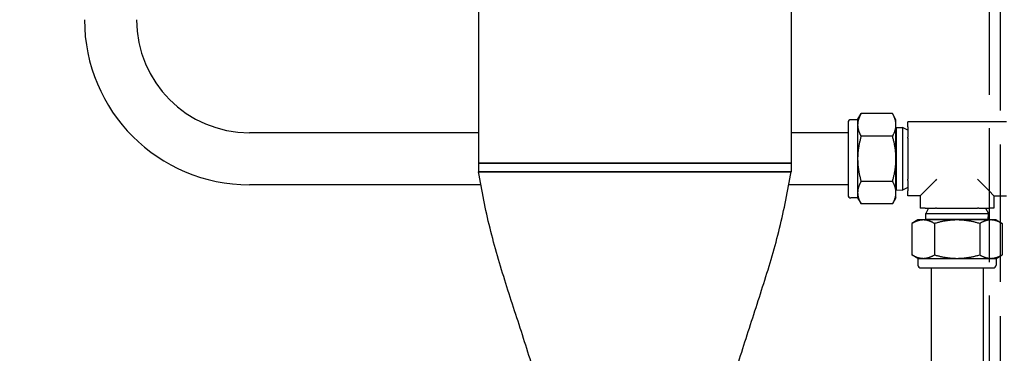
# Model space of a CAD drawing. Header units: inches. Extents: x 4 to 540, y 12 to 340.
# Tile 86 of 124: x 251.5 to 265.67, y 244.45 to 249.25. Entities that reach past the tile are written whole.
import ezdxf

# ---------------------------------------------------------------- set-up
doc = ezdxf.new("R2010")
doc.units = ezdxf.units.IN
doc.header["$LTSCALE"] = 16
doc.header["$MEASUREMENT"] = 0
doc.linetypes.add('DASHED', pattern=[0.2067, 0.1654, -0.0413])
doc.layers.get('0').update_dxf_attribs({"lineweight": 25})
doc.layers.add('HIDDEN', color=7, linetype='DASHED', lineweight=25)

msp = doc.modelspace()

# ---------------------------------------------------------------- linework, layer by layer
for p, q in [((258.104, 255.196), (258.104, 247.191)), ((262.604, 255.196), (262.604, 247.191)), ((263.563, 247.814), (263.613, 247.901)), ((264.065, 247.901), (263.613, 247.901)), ((264.115, 247.814), (264.065, 247.901)), ((263.425, 247.774), (263.425, 246.729)), ((263.563, 247.814), (263.465, 247.814)), ((263.563, 247.814), (263.563, 247.739)), ((263.563, 247.739), (263.563, 247.252)), ((264.115, 247.739), (264.115, 247.814)), ((264.115, 247.252), (264.115, 247.739)), ((264.115, 247.687), (264.122, 247.7)), ((264.122, 247.7), (264.21, 247.703)), ((264.122, 246.803), (264.122, 247.7)), ((264.21, 247.703), (264.21, 246.801)), ((264.285, 247.663), (264.21, 247.703)), ((264.285, 247.712), (264.285, 247.783)), ((265.705, 247.783), (264.285, 247.783)), ((264.285, 247.712), (264.285, 247.564)), ((258.104, 247.627), (254.805, 247.627)), ((263.425, 247.627), (262.604, 247.627)), ((264.065, 247.576), (263.613, 247.576)), ((264.285, 247.547), (264.285, 247.564)), ((264.285, 247.547), (264.285, 246.957)), ((263.563, 247.252), (263.563, 246.765)), ((264.115, 246.765), (264.115, 247.252)), ((262.604, 247.191), (258.104, 247.191)), ((258.104, 247.191), (262.604, 247.191)), ((258.104, 247.191), (258.104, 247.066)), ((262.604, 247.191), (262.604, 247.066)), ((258.104, 247.066), (262.604, 247.066)), ((262.604, 247.066), (258.104, 247.066)), ((258.138, 246.877), (254.805, 246.877)), ((263.425, 246.877), (262.57, 246.877)), ((264.065, 246.927), (263.613, 246.927)), ((264.285, 246.841), (264.21, 246.801)), ((264.285, 246.939), (264.285, 246.957)), ((264.285, 246.939), (264.285, 246.792)), ((264.535, 246.792), (264.682, 246.939)), ((264.7, 246.957), (264.682, 246.939)), ((265.29, 246.957), (265.307, 246.939)), ((265.455, 246.792), (265.307, 246.939)), ((263.563, 246.689), (263.465, 246.689)), ((263.563, 246.765), (263.563, 246.689)), ((263.563, 246.689), (263.613, 246.602)), ((264.115, 246.689), (264.065, 246.602)), ((264.115, 246.816), (264.122, 246.803)), ((264.115, 246.689), (264.115, 246.765)), ((264.122, 246.803), (264.21, 246.801)), ((264.285, 246.72), (264.285, 246.792)), ((264.464, 246.72), (264.285, 246.72)), ((264.535, 246.792), (264.464, 246.72)), ((264.464, 246.72), (264.464, 246.542)), ((265.455, 246.792), (265.526, 246.72)), ((265.526, 246.72), (265.705, 246.72)), ((265.526, 246.72), (265.526, 246.542)), ((264.065, 246.602), (263.613, 246.602)), ((264.535, 246.542), (264.464, 246.542)), ((264.535, 246.542), (264.682, 246.542)), ((264.584, 246.542), (264.544, 246.467)), ((264.544, 246.467), (265.446, 246.467)), ((264.547, 246.379), (264.544, 246.467)), ((264.7, 246.542), (264.682, 246.542)), ((264.7, 246.542), (265.29, 246.542)), ((265.307, 246.542), (265.29, 246.542)), ((265.307, 246.542), (265.455, 246.542)), ((265.406, 246.542), (265.446, 246.467)), ((265.443, 246.379), (265.446, 246.467)), ((265.526, 246.542), (265.455, 246.542)), ((264.432, 246.372), (264.345, 246.321)), ((264.345, 246.321), (264.345, 245.87)), ((264.508, 246.372), (264.432, 246.372)), ((264.995, 246.372), (264.508, 246.372)), ((265.443, 246.379), (264.547, 246.379)), ((264.56, 246.372), (264.547, 246.379)), ((264.67, 246.321), (264.67, 245.87)), ((265.482, 246.372), (264.995, 246.372)), ((265.32, 246.321), (265.32, 245.87)), ((265.43, 246.372), (265.443, 246.379)), ((265.557, 246.372), (265.482, 246.372)), ((265.557, 246.372), (265.644, 246.321)), ((265.644, 246.321), (265.644, 245.87)), ((264.432, 245.82), (264.345, 245.87)), ((265.557, 245.82), (265.644, 245.87)), ((264.432, 245.82), (264.508, 245.82)), ((264.432, 245.82), (264.432, 245.722)), ((264.508, 245.82), (264.995, 245.82)), ((264.995, 245.82), (265.482, 245.82)), ((265.482, 245.82), (265.557, 245.82)), ((265.557, 245.82), (265.557, 245.722)), ((264.472, 245.682), (265.517, 245.682)), ((264.62, 245.682), (264.62, 242.191)), ((265.37, 245.682), (265.37, 242.941))]:
    msp.add_line(p, q)
for centre, radius, start, end in [((254.805, 249.252), 2.375, 180, 270), ((254.805, 249.252), 1.625, 180, 270), ((263.465, 247.774), 0.04, 90, 180), ((263.465, 246.729), 0.04, 180, 270), ((253.823, 245.941), 8.25, 180.9502, 269.0498), ((253.823, 245.941), 3.75, 181.9555, 268.0445), ((264.472, 245.722), 0.04, 180, 270), ((265.517, 245.722), 0.04, 270, 0)]:
    msp.add_arc(centre, radius, start, end)
for points in [[(263.613, 247.901), (263.563, 247.814), (263.563, 247.739)], [(264.115, 247.739), (264.115, 247.814), (264.065, 247.901)], [(263.563, 247.739), (263.563, 247.663), (263.613, 247.576)], [(264.065, 247.576), (264.115, 247.663), (264.115, 247.739)], [(263.613, 247.576), (263.563, 247.402), (263.563, 247.252)], [(264.115, 247.252), (264.115, 247.402), (264.065, 247.576)], [(263.563, 247.252), (263.563, 247.101), (263.613, 246.927)], [(264.065, 246.927), (264.115, 247.101), (264.115, 247.252)], [(263.613, 246.927), (263.563, 246.84), (263.563, 246.765)], [(264.115, 246.765), (264.115, 246.84), (264.065, 246.927)], [(263.563, 246.765), (263.563, 246.689), (263.613, 246.602)], [(264.065, 246.602), (264.115, 246.689), (264.115, 246.765)], [(264.508, 246.372), (264.432, 246.372), (264.345, 246.321)], [(264.67, 246.321), (264.583, 246.372), (264.508, 246.372)], [(264.995, 246.372), (264.844, 246.372), (264.67, 246.321)], [(265.32, 246.321), (265.146, 246.372), (264.995, 246.372)], [(265.482, 246.372), (265.407, 246.372), (265.32, 246.321)], [(265.644, 246.321), (265.557, 246.372), (265.482, 246.372)], [(264.345, 245.87), (264.432, 245.82), (264.508, 245.82)], [(264.508, 245.82), (264.583, 245.82), (264.67, 245.87)], [(264.67, 245.87), (264.844, 245.82), (264.995, 245.82)], [(264.995, 245.82), (265.146, 245.82), (265.32, 245.87)], [(265.32, 245.87), (265.407, 245.82), (265.482, 245.82)], [(265.482, 245.82), (265.557, 245.82), (265.644, 245.87)]]:
    msp.add_rational_spline(points, [1, 1.0379548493, 1], degree=2)
for points in [[(259.164, 243.066), (259.115, 243.338), (259.059, 243.608), (258.918, 244.142), (258.837, 244.406), (258.668, 244.933), (258.58, 245.195), (258.414, 245.723), (258.336, 245.987), (258.203, 246.523), (258.153, 246.794), (258.104, 247.066)], [(261.544, 243.066), (261.594, 243.338), (261.649, 243.608), (261.791, 244.142), (261.872, 244.406), (262.041, 244.933), (262.128, 245.195), (262.294, 245.723), (262.373, 245.987), (262.506, 246.523), (262.556, 246.794), (262.604, 247.066)]]:
    msp.add_open_spline(points, degree=3, knots=[0, 0, 0, 0, 2.103669, 2.103669, 4.207339, 4.207339, 6.311008, 6.311008, 8.414677, 8.414677, 10.518346, 10.518346, 10.518346, 10.518346])
at = {"layer": 'HIDDEN', "ltscale": 0.727651}
msp.add_line((265.459, 257.316), (265.459, 213.999), dxfattribs=at)
at = {"layer": 'HIDDEN', "ltscale": 0.745427}
msp.add_line((265.613, 257.316), (265.613, 212.941), dxfattribs=at)

doc.saveas('drawing.dxf')
